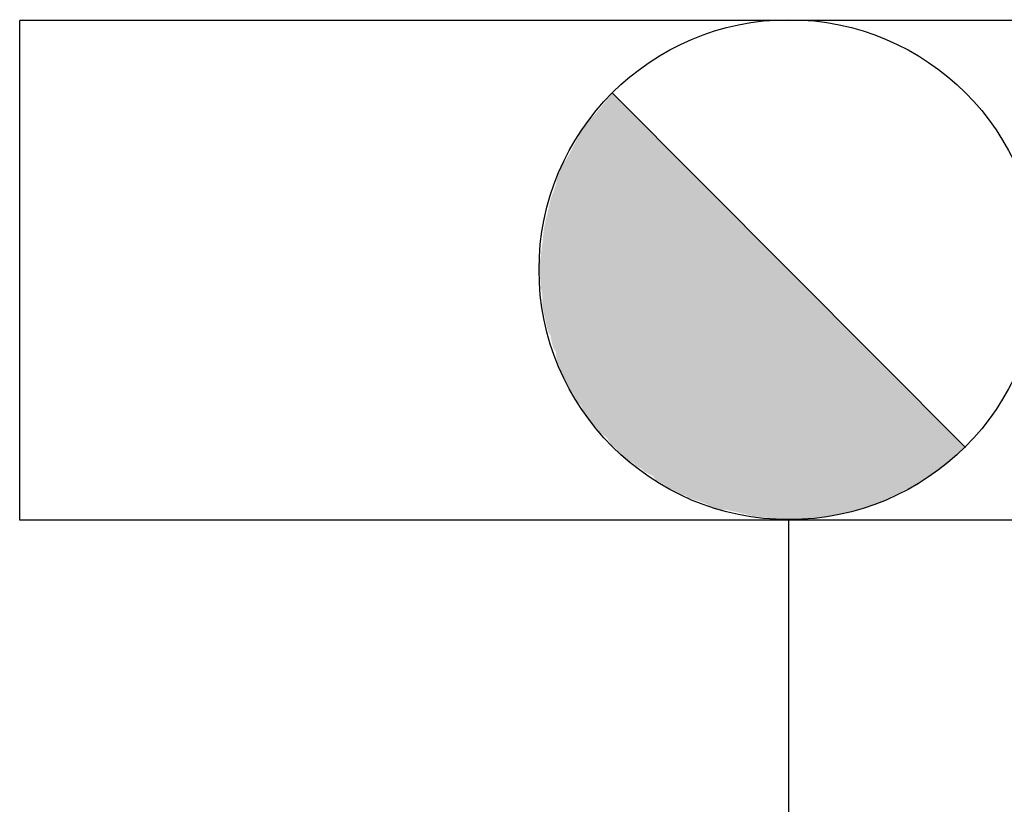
# Model space of a CAD drawing. Extents: x 5066 to 9756, y -2696 to -1109.
# Tile 208 of 248: x 9414.604 to 9415.335, y -2568.985 to -2568.403. Entities that reach past the tile are written whole.
import ezdxf

# ---------------------------------------------------------------- set-up
doc = ezdxf.new("R2010")
doc.units = 0
doc.header["$MEASUREMENT"] = 0
doc.layers.get('0').update_dxf_attribs({"color": 252, "linetype": 'CONTINUOUS'})

msp = doc.modelspace()

# ---------------------------------------------------------------- hatches: boundary and pattern name
at = {"linetype": 'Continuous'}
for points in [[(9415.04412, -2568.45773), (9415.03012, -2568.47473), (9415.02412, -2568.48073), (9415.02012, -2568.48773), (9415.01112, -2568.50473), (9415.00712, -2568.51073), (9415.00512, -2568.51573), (9415.00312, -2568.52073), (9415.00212, -2568.52573), (9414.99812, -2568.53673), (9414.99712, -2568.54173), (9414.99512, -2568.54973), (9414.99312, -2568.55873), (9414.99212, -2568.56973), (9414.99112, -2568.57673), (9414.99012, -2568.58373), (9414.99012, -2568.59173), (9414.99112, -2568.60273), (9414.99212, -2568.60773), (9414.99212, -2568.61573), (9414.99312, -2568.62073), (9414.99412, -2568.62473), (9414.99512, -2568.62973), (9414.99612, -2568.63373), (9414.99812, -2568.63773), (9414.99912, -2568.64273), (9415.00012, -2568.64673), (9415.00212, -2568.64973), (9415.00212, -2568.65173), (9415.00312, -2568.65673), (9415.00512, -2568.66173), (9415.00612, -2568.66473), (9415.00712, -2568.66773), (9415.00912, -2568.67073), (9415.01012, -2568.67273), (9415.01212, -2568.67673), (9415.01512, -2568.68073), (9415.01812, -2568.68673), (9415.02112, -2568.68973), (9415.02212, -2568.69273), (9415.02512, -2568.69673), (9415.02612, -2568.69973), (9415.02912, -2568.70273), (9415.03212, -2568.70573), (9415.03512, -2568.70973), (9415.04012, -2568.71373), (9415.04312, -2568.71873), (9415.04612, -2568.72073), (9415.04912, -2568.72473), (9415.05412, -2568.72973), (9415.05912, -2568.73173), (9415.06212, -2568.73473), (9415.06612, -2568.73673), (9415.06812, -2568.73873), (9415.07412, -2568.74173), (9415.07612, -2568.74473), (9415.08312, -2568.74873), (9415.08612, -2568.75073), (9415.09012, -2568.75273), (9415.09412, -2568.75473), (9415.09612, -2568.75573), (9415.09912, -2568.75673), (9415.10012, -2568.75773), (9415.10912, -2568.76073), (9415.11412, -2568.76273), (9415.11712, -2568.76473), (9415.11912, -2568.76473), (9415.12012, -2568.76673), (9415.12412, -2568.76673), (9415.12612, -2568.76673), (9415.12812, -2568.76673), (9415.13212, -2568.76773), (9415.13712, -2568.76873), (9415.14112, -2568.76973), (9415.14512, -2568.77073), (9415.14912, -2568.77173), (9415.17512, -2568.77473), (9415.04412, -2568.45773)], [(9415.30612, -2568.72073), (9415.04412, -2568.45773), (9415.17512, -2568.77473), (9415.30612, -2568.72073)], [(9415.30612, -2568.72073), (9415.29912, -2568.72673), (9415.29412, -2568.73173), (9415.28612, -2568.73773), (9415.27612, -2568.74373), (9415.27312, -2568.74673), (9415.27012, -2568.74873), (9415.26612, -2568.75073), (9415.26212, -2568.75173), (9415.25012, -2568.75773), (9415.24612, -2568.75973), (9415.23612, -2568.76373), (9415.22812, -2568.76673), (9415.22212, -2568.76773), (9415.20912, -2568.77073), (9415.20412, -2568.77173), (9415.19812, -2568.77273), (9415.17512, -2568.77473), (9415.30612, -2568.72073)]]:
    msp.add_hatch(color=7, dxfattribs=at).paths.add_polyline_path(points)

# ---------------------------------------------------------------- linework, layer by layer
for p, q in [((9414.60412, -2568.77473), (9414.60412, -2568.40373)), ((9415.74612, -2568.40373), (9414.60412, -2568.40373)), ((9415.30612, -2568.72073), (9415.04412, -2568.45773)), ((9415.74612, -2568.77473), (9414.60412, -2568.77473)), ((9415.17512, -2569.03169), (9415.17512, -2568.77471))]:
    msp.add_line(p, q, dxfattribs=at)
msp.add_circle((9415.17512, -2568.58873), 0.1855, dxfattribs=at)

doc.saveas('drawing.dxf')
